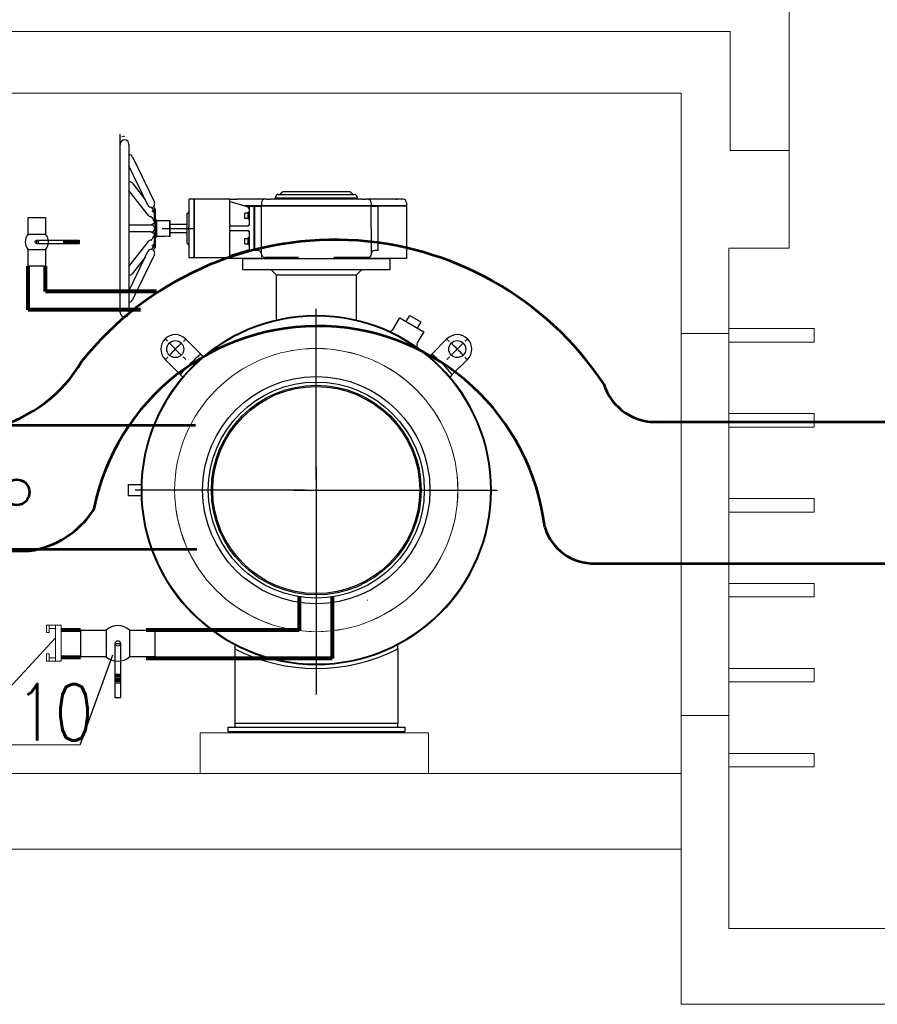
# Model space of a CAD drawing. Header units: metres. Extents: x 6538042 to 13082743, y 6022817 to 12049805.
# Tile 46 of 92: x 6539510 to 6539534, y 6024174 to 6024201. Entities that reach past the tile are written whole.
import ezdxf
from ezdxf.lldxf.tags import DXFTag

# ---------------------------------------------------------------- set-up
doc = ezdxf.new("R2010")
doc.units = ezdxf.units.M
doc.header["$MEASUREMENT"] = 0
doc.linetypes.add('ACAD_ISO10W100', pattern=[18, 12, -3, 0, -3])
doc.layers.get('0').update_dxf_attribs({"linetype": 'CONTINUOUS', "lineweight": 18})
for name, color, linetype in [('A600WW9_1', 7, 'CONTINUOUS'), ('d-małe zawory', 7, 'CONTINUOUS'), ('Default', 7, 'CONTINUOUS'), ('dg opis', 7, 'CONTINUOUS'), ('Q-24000-S', 7, 'CONTINUOUS'), ('W-500-25', 7, 'CONTINUOUS')]:
    doc.layers.add(name, color=color, linetype=linetype)
for name, color, linetype, lineweight in [('d-komora zawory', 7, 'CONTINUOUS', 13), ('d-opis', 7, 'CONTINUOUS', 18), ('d-powrot', 5, 'CONTINUOUS', 53), ('d-zasilanie', 1, 'CONTINUOUS', 53), ('rury', 6, 'CONTINUOUS', 13)]:
    doc.layers.add(name, color=color, linetype=linetype, lineweight=lineweight)
doc.styles.add('STYL1', font='SIMPLEX.shx', dxfattribs={"width": 0.8})
tags = doc.linetypes.add('CENTER2', pattern=[28.575, 19.05, -3.175, 3.175, -3.175]).pattern_tags.tags
tags[10:11] = [DXFTag(74, 4), DXFTag(75, 0), DXFTag(340, '0'), DXFTag(46, 0.0), DXFTag(50, 0.0), DXFTag(44, 0.0), DXFTag(45, 0.0)]
tags[8:9] = [DXFTag(74, 4), DXFTag(75, 0), DXFTag(340, '0'), DXFTag(46, 0.0), DXFTag(50, 0.0), DXFTag(44, 0.0), DXFTag(45, 0.0)]
tags[6:7] = [DXFTag(74, 4), DXFTag(75, 0), DXFTag(340, '0'), DXFTag(46, 0.0), DXFTag(50, 0.0), DXFTag(44, 0.0), DXFTag(45, 0.0)]
tags[4:5] = [DXFTag(74, 4), DXFTag(75, 0), DXFTag(340, '0'), DXFTag(46, 0.0), DXFTag(50, 0.0), DXFTag(44, 0.0), DXFTag(45, 0.0)]

msp = doc.modelspace()

# ---------------------------------------------------------------- hatches: boundary and pattern name
at = {"layer": 'Default', "linetype": 'Continuous'}
msp.add_hatch(color=253, dxfattribs=at).paths.add_polyline_path([(6539512.62909, 6024198.11761), (6539512.62909, 6024198.07594), (6539512.50409, 6024198.09678)])

# ---------------------------------------------------------------- linework, layer by layer
at = {"color": 3, "linetype": 'Continuous'}
msp.add_line((6539519.48602, 6024184.99342), (6539519.4917, 6024185.00911), dxfattribs=at)
at = {"layer": 'A600WW9_1', "color": 253, "linetype": 'Continuous'}
for p, q in [((6539515.96909, 6024194.63741), (6539515.97909, 6024194.64741)), ((6539520.11909, 6024194.63741), (6539515.96909, 6024194.63741)), ((6539515.96909, 6024194.33741), (6539515.96909, 6024194.63741)), ((6539520.10909, 6024194.64741), (6539520.11909, 6024194.63741)), ((6539520.11909, 6024194.63741), (6539520.11909, 6024194.33741)), ((6539515.96909, 6024194.33741), (6539520.11909, 6024194.33741)), ((6539515.97909, 6024194.32741), (6539515.96909, 6024194.33741)), ((6539520.10909, 6024194.32741), (6539515.97909, 6024194.32741)), ((6539516.91909, 6024194.17741), (6539516.76909, 6024194.32741)), ((6539519.31909, 6024194.32741), (6539519.16909, 6024194.17741)), ((6539520.11909, 6024194.33741), (6539520.10909, 6024194.32741)), ((6539519.16909, 6024194.17741), (6539516.91909, 6024194.17741)), ((6539516.91909, 6024192.91814), (6539516.91909, 6024194.17741)), ((6539519.16909, 6024194.17741), (6539519.16909, 6024192.91851)), ((6539520.21893, 6024192.65435), (6539520.40134, 6024192.97029)), ((6539520.40134, 6024192.97029), (6539521.07684, 6024192.58029)), ((6539520.5832, 6024192.86529), (6539520.6832, 6024193.03849)), ((6539520.6832, 6024193.03849), (6539520.99497, 6024192.85849)), ((6539520.99497, 6024192.85849), (6539520.89497, 6024192.68529)), ((6539514.35299, 6024192.37834), (6539514.78199, 6024191.94933)), ((6539521.07684, 6024192.58029), (6539520.89451, 6024192.2645)), ((6539521.73518, 6024192.37834), (6539521.30618, 6024191.94933)), ((6539514.85294, 6024191.87838), (6539514.78199, 6024191.94933)), ((6539521.23523, 6024191.87838), (6539521.30618, 6024191.94933)), ((6539514.20217, 6024191.3695), (6539513.77316, 6024191.79851)), ((6539521.88601, 6024191.3695), (6539522.31501, 6024191.79851)), ((6539514.20217, 6024191.3695), (6539514.27312, 6024191.29855)), ((6539521.88601, 6024191.3695), (6539521.81506, 6024191.29855)), ((6539512.73409, 6024188.26741), (6539512.73409, 6024187.94741)), ((6539512.73409, 6024188.26741), (6539513.10662, 6024188.26741)), ((6539513.10668, 6024187.94741), (6539512.73409, 6024187.94741)), ((6539515.74409, 6024183.7355), (6539515.74409, 6024183.62282)), ((6539515.74409, 6024183.62282), (6539515.74409, 6024181.51241)), ((6539520.34409, 6024183.62282), (6539520.34409, 6024183.7355)), ((6539520.34409, 6024183.62282), (6539520.34409, 6024181.51241)), ((6539515.54409, 6024181.41241), (6539515.54409, 6024181.29241)), ((6539515.54409, 6024181.41241), (6539520.54409, 6024181.41241)), ((6539515.54409, 6024181.29241), (6539520.54409, 6024181.29241)), ((6539520.34409, 6024181.51241), (6539515.74409, 6024181.51241)), ((6539515.74409, 6024181.51241), (6539515.74409, 6024181.41241)), ((6539520.34409, 6024181.41241), (6539520.34409, 6024181.51241)), ((6539520.54409, 6024181.41241), (6539520.54409, 6024181.29241))]:
    msp.add_line(p, q, dxfattribs=at)
for centre, radius in [((6539518.04409, 6024188.10741), 4.94), ((6539518.04409, 6024188.10741), 4.92), ((6539514.06308, 6024192.08842), 0.24), ((6539522.0251, 6024192.08842), 0.24), ((6539518.04409, 6024188.10741), 3.21), ((6539518.04409, 6024188.10741), 3.05), ((6539518.04409, 6024188.10741), 2.96146), ((6539518.04409, 6024188.10741), 2.925)]:
    msp.add_circle(centre, radius, dxfattribs=at)
for centre, radius, start, end in [((6539520.12366, 6024192.70737), 0.10819, 245.481197, 330.907437), ((6539514.06308, 6024192.08842), 0.41, 45, 225), ((6539522.0251, 6024192.08842), 0.41, 315, 135), ((6539520.9882, 6024192.20866), 0.10845, 149.130939, 229.295884), ((6539518.04409, 6024188.10741), 4.94, 54.317841, 54.444887), ((6539518.04409, 6024188.10741), 5.04, 130.333878, 139.666122), ((6539518.04409, 6024188.10741), 5.04, 40.333878, 49.666122), ((6539518.04409, 6024188.10741), 5.04, 242.848222, 297.151778)]:
    msp.add_arc(centre, radius, start, end, dxfattribs=at)
at = {"layer": 'd-komora zawory'}
for p, q in [((6539531.39564, 6024202.62666), (6539531.39564, 6024194.94156)), ((6539529.73608, 6024197.69612), (6539529.73608, 6024201.06295)), ((6539529.73608, 6024197.69612), (6539531.39564, 6024197.69612)), ((6539529.69046, 6024194.94156), (6539531.39564, 6024194.94156)), ((6539528.34793, 6024192.53395), (6539528.34793, 6024181.73798)), ((6539529.69046, 6024192.53395), (6539529.69046, 6024181.73798)), ((6539528.34793, 6024173.5839), (6539529.69046, 6024173.5839))]:
    msp.add_line(p, q, dxfattribs=at)
at = {"layer": 'd-komora zawory', "linetype": 'Continuous'}
for p, q in [((6539528.34793, 6024199.31379), (6539528.34793, 6024192.53395)), ((6539529.69046, 6024194.94156), (6539529.69046, 6024192.53395)), ((6539528.34793, 6024192.53395), (6539529.69046, 6024192.53395)), ((6539528.34793, 6024184.83137), (6539528.34793, 6024173.5839)), ((6539529.69046, 6024184.83137), (6539529.69046, 6024175.72036)), ((6539528.34793, 6024181.73798), (6539529.69046, 6024181.73798))]:
    msp.add_line(p, q, dxfattribs=at)
at = {"layer": 'd-komora zawory'}
msp.add_lwpolyline([(6539514.76554, 6024180.09845), (6539514.76554, 6024181.25408), (6539521.21121, 6024181.25408), (6539521.21121, 6024180.09845)], dxfattribs=at)
at = {"layer": 'd-małe zawory'}
for p, q in [((6539509.90496, 6024195.33491), (6539510.39952, 6024195.33491)), ((6539510.90276, 6024195.16628), (6539510.90276, 6024195.06552)), ((6539510.92668, 6024195.16628), (6539510.92668, 6024195.06552)), ((6539510.9501, 6024195.16628), (6539510.9501, 6024195.06552)), ((6539510.98194, 6024195.16628), (6539510.98194, 6024195.06552)), ((6539511.00587, 6024195.16628), (6539511.00587, 6024195.06552)), ((6539511.02928, 6024195.16628), (6539511.02928, 6024195.06552)), ((6539511.06022, 6024195.16628), (6539511.06022, 6024195.06552)), ((6539511.08414, 6024195.16628), (6539511.08414, 6024195.06552)), ((6539511.10755, 6024195.16628), (6539511.10755, 6024195.06552)), ((6539511.1394, 6024195.16628), (6539511.1394, 6024195.06552)), ((6539511.16332, 6024195.16628), (6539511.16332, 6024195.06552)), ((6539511.18674, 6024195.16628), (6539511.18674, 6024195.06552)), ((6539511.21424, 6024195.16628), (6539511.21424, 6024195.06552)), ((6539511.23816, 6024195.16628), (6539511.23816, 6024195.06552)), ((6539511.26157, 6024195.16628), (6539511.26157, 6024195.06552)), ((6539511.28564, 6024195.16628), (6539511.28564, 6024195.06552)), ((6539511.30957, 6024195.16628), (6539511.30957, 6024195.06552)), ((6539511.33298, 6024195.16628), (6539511.33298, 6024195.06552)), ((6539509.90496, 6024194.8987), (6539510.39952, 6024194.8987)), ((6539512.1073, 6024184.15366), (6539512.1073, 6024183.39844)), ((6539512.77341, 6024184.15366), (6539512.77341, 6024183.39844)), ((6539507.88798, 6024180.91006), (6539510.6837, 6024183.93041)), ((6539511.37656, 6024180.91006), (6539512.2974, 6024183.45356)), ((6539512.51591, 6024182.8977), (6539512.36204, 6024182.8977)), ((6539512.51591, 6024182.86116), (6539512.36204, 6024182.86116)), ((6539512.51591, 6024182.82541), (6539512.36204, 6024182.82541)), ((6539512.51591, 6024182.77678), (6539512.36204, 6024182.77678)), ((6539512.51591, 6024182.74025), (6539512.36204, 6024182.74025)), ((6539512.51591, 6024182.7045), (6539512.36204, 6024182.7045)), ((6539512.51591, 6024182.65726), (6539512.36204, 6024182.65726))]:
    msp.add_line(p, q, dxfattribs=at)
at = {"layer": 'd-małe zawory', "elevation": 0}
for points in [[(6539509.90496, 6024195.33491), (6539509.90496, 6024195.80292), (6539510.39952, 6024195.80292), (6539510.39952, 6024195.33491)], [(6539510.39952, 6024194.8987), (6539510.39952, 6024194.43068), (6539509.90496, 6024194.43068), (6539509.90496, 6024194.8987)]]:
    msp.add_lwpolyline(points, dxfattribs=at)
msp.add_lwpolyline([(6539510.15224, 6024195.16628), (6539511.35179, 6024195.16628), (6539511.35179, 6024195.06552), (6539510.15224, 6024195.06552)], close=True, dxfattribs=at)
at = {"layer": 'd-małe zawory'}
for points in [[(6539512.1073, 6024183.39844), (6539511.39263, 6024183.39844), (6539511.39263, 6024184.15366), (6539512.1073, 6024184.15366)], [(6539512.77341, 6024184.15366), (6539513.48808, 6024184.15366), (6539513.48808, 6024183.39844), (6539512.77341, 6024183.39844)]]:
    msp.add_lwpolyline(points, dxfattribs=at)
msp.add_lwpolyline([(6539512.51591, 6024183.77605), (6539512.51591, 6024182.24074), (6539512.36204, 6024182.24074), (6539512.36204, 6024183.77605)], close=True, dxfattribs=at)
for centre, radius in [((6539510.15224, 6024195.1168), 0.04948), ((6539512.44035, 6024183.77605), 0.07556)]:
    msp.add_circle(centre, radius, dxfattribs=at)
for centre, radius, start, end in [((6539510.15224, 6024195.1168), 0.32973, 138.587589, 221.412411), ((6539510.15224, 6024195.1168), 0.32973, 318.587588, 41.412412), ((6539512.44035, 6024183.77605), 0.5035, 48.587589, 131.412411), ((6539512.44035, 6024183.77605), 0.5035, 228.587588, 311.412412)]:
    msp.add_arc(centre, radius, start, end, dxfattribs=at)
at = {"layer": 'd-opis', "linetype": 'Continuous'}
for p, q in [((6539506.05311, 6024201.06295), (6539529.73608, 6024201.06295)), ((6539506.05311, 6024199.31379), (6539528.34793, 6024199.31379)), ((6539509.44934, 6024180.91006), (6539511.37656, 6024180.91006)), ((6539498.34793, 6024180.09845), (6539528.34793, 6024180.09845)), ((6539496.91635, 6024177.96199), (6539528.34793, 6024177.96199)), ((6539529.69046, 6024175.72036), (6539584.83181, 6024175.72036)), ((6539529.69046, 6024173.5839), (6539586.56792, 6024173.5839))]:
    msp.add_line(p, q, dxfattribs=at)
at = {"layer": 'd-opis'}
for points in [[(6539529.69046, 6024192.66719), (6539532.10483, 6024192.66719), (6539532.10483, 6024192.28845), (6539529.69046, 6024192.28845)], [(6539529.69046, 6024190.26719), (6539532.10483, 6024190.26719), (6539532.10483, 6024189.88845), (6539529.69046, 6024189.88845)], [(6539529.69046, 6024187.86719), (6539532.10483, 6024187.86719), (6539532.10483, 6024187.48845), (6539529.69046, 6024187.48845)], [(6539529.69046, 6024185.46719), (6539532.10483, 6024185.46719), (6539532.10483, 6024185.08845), (6539529.69046, 6024185.08845)], [(6539529.69046, 6024183.06719), (6539532.10483, 6024183.06719), (6539532.10483, 6024182.68845), (6539529.69046, 6024182.68845)], [(6539529.69046, 6024180.66719), (6539532.10483, 6024180.66719), (6539532.10483, 6024180.28845), (6539529.69046, 6024180.28845)]]:
    msp.add_lwpolyline(points, close=True, dxfattribs=at)
at = {"layer": 'd-powrot'}
for p, q in [((6539527.47004, 6024190.03675), (6539561.41749, 6024190.03675)), ((6539494.46142, 6024186.38877), (6539509.94807, 6024186.38877)), ((6539525.84294, 6024186.03675), (6539561.41749, 6024186.03675)), ((6539525.91889, 6024186.03675), (6539527.63602, 6024186.03675))]:
    msp.add_line(p, q, dxfattribs=at)
msp.add_circle((6539509.58179, 6024188.04553), 0.36287, dxfattribs=at)
for centre, radius, start, end in [((6539518.55856, 6024186.04218), 9.13509, 33.778097, 141.326698), ((6539518.08394, 6024186.2812), 6.45805, 6.923368, 168.759977), ((6539507.93731, 6024193.78333), 4.03825, 284.87139, 329.775368), ((6539527.63776, 6024191.58436), 1.55667, 197.313816, 276.184949), ((6539509.55371, 6024188.9914), 2.63234, 278.616285, 326.538739), ((6539525.88091, 6024187.48651), 1.45025, 197.116907, 271.50048)]:
    msp.add_arc(centre, radius, start, end, dxfattribs=at)
at = {"layer": 'd-zasilanie', "lineweight": 80}
for p, q in [((6539509.90496, 6024193.19989), (6539509.90496, 6024194.43068)), ((6539510.39952, 6024193.71198), (6539510.39952, 6024194.43068)), ((6539513.53501, 6024193.71198), (6539510.39952, 6024193.71198)), ((6539513.07773, 6024193.19989), (6539509.90496, 6024193.19989)), ((6539517.55692, 6024185.11159), (6539517.55692, 6024184.15366)), ((6539518.49531, 6024185.08593), (6539518.49404, 6024183.35366)), ((6539511.38363, 6024184.15366), (6539510.83623, 6024184.15366)), ((6539517.55692, 6024184.15366), (6539513.24073, 6024184.15366)), ((6539511.38363, 6024183.37883), (6539510.83623, 6024183.37883)), ((6539518.49426, 6024183.35366), (6539513.24073, 6024183.35366))]:
    msp.add_line(p, q, dxfattribs=at)
at = {"layer": 'd-zasilanie'}
for p, q in [((6539494.43026, 6024189.94029), (6539514.63421, 6024189.94029)), ((6539494.46353, 6024186.43923), (6539514.66749, 6024186.43923))]:
    msp.add_line(p, q, dxfattribs=at)
at = {"layer": 'Default', "color": 253, "linetype": 'Continuous'}
msp.add_line((6539512.50409, 6024197.87241), (6539512.50409, 6024198.15928), dxfattribs=at)
at = {"layer": 'Default', "color": 253, "linetype": 'CENTER2'}
for p, q in [((6539513.6914, 6024195.49741), (6539514.56909, 6024195.49741)), ((6539518.04409, 6024188.41991), (6539518.04409, 6024193.22241)), ((6539513.8421, 6024192.30939), (6539513.76963, 6024192.38187)), ((6539522.24607, 6024192.30939), (6539522.31855, 6024192.38187)), ((6539514.23985, 6024191.91165), (6539513.8863, 6024192.2652)), ((6539521.84832, 6024191.91165), (6539522.20187, 6024192.2652)), ((6539514.28405, 6024191.86745), (6539514.35653, 6024191.79497)), ((6539521.80413, 6024191.86745), (6539521.73165, 6024191.79497)), ((6539518.04409, 6024188.35741), (6539518.04409, 6024187.85741)), ((6539517.73159, 6024188.10741), (6539512.92909, 6024188.10741)), ((6539517.79409, 6024188.10741), (6539518.29409, 6024188.10741)), ((6539518.35659, 6024188.10741), (6539523.15909, 6024188.10741)), ((6539518.04409, 6024187.79491), (6539518.04409, 6024182.99241))]:
    msp.add_line(p, q, dxfattribs=at)
at = {"layer": 'Default', "color": 7, "linetype": 'CENTER2'}
for p, q in [((6539518.04409, 6024188.75253), (6539518.04409, 6024187.46229)), ((6539518.04409, 6024188.75253), (6539518.04409, 6024187.46229)), ((6539517.39897, 6024188.10741), (6539518.68921, 6024188.10741)), ((6539517.39897, 6024188.10741), (6539518.68921, 6024188.10741)), ((6539518.04409, 6024187.30101), (6539518.04409, 6024182.33036))]:
    msp.add_line(p, q, dxfattribs=at)
at = {"layer": 'Default', "color": 253, "linetype": 'CENTER2'}
for start, end in [(132.455782, 137.544218), (130.776599, 131.819728), (48.180272, 49.223401), (42.455782, 47.544218), (138.180272, 139.223401), (40.776599, 41.819728)]:
    msp.add_arc((6539518.04409, 6024188.10741), 5.63, start, end, dxfattribs=at)
at = {"layer": 'Q-24000-S', "color": 253, "linetype": 'Continuous'}
for p, q in [((6539514.44409, 6024196.30032), (6539514.44409, 6024196.30241)), ((6539514.44409, 6024196.30032), (6539514.44409, 6024196.28816)), ((6539514.44409, 6024196.28816), (6539514.44409, 6024195.57212)), ((6539514.46909, 6024196.32991), (6539514.58409, 6024196.32991)), ((6539514.58409, 6024196.31077), (6539514.58409, 6024196.32991)), ((6539514.58409, 6024196.32991), (6539514.59409, 6024196.31991)), ((6539514.58409, 6024196.31077), (6539514.58409, 6024195.5828)), ((6539514.59409, 6024196.31991), (6539514.60409, 6024196.32991)), ((6539514.59409, 6024196.30173), (6539514.59409, 6024196.31991)), ((6539514.59409, 6024196.30173), (6539514.59409, 6024195.57853)), ((6539514.60409, 6024196.32991), (6539514.60409, 6024196.31077)), ((6539514.60409, 6024196.32991), (6539515.54409, 6024196.32991)), ((6539514.60409, 6024195.5828), (6539514.60409, 6024196.31077)), ((6539515.59409, 6024196.32241), (6539515.76309, 6024196.32241)), ((6539515.60409, 6024196.26991), (6539515.60409, 6024196.25651)), ((6539515.76309, 6024196.32241), (6539515.77297, 6024196.32241)), ((6539515.77297, 6024196.32241), (6539515.7989, 6024196.32241)), ((6539516.51862, 6024196.32241), (6539515.7989, 6024196.32241)), ((6539516.59409, 6024196.32241), (6539516.51862, 6024196.32241)), ((6539516.64826, 6024196.32241), (6539516.59409, 6024196.32241)), ((6539519.34826, 6024196.32241), (6539516.73991, 6024196.32241)), ((6539516.89409, 6024196.35741), (6539516.89409, 6024196.38241)), ((6539516.89409, 6024196.35741), (6539519.19409, 6024196.35741)), ((6539516.89409, 6024196.34741), (6539519.19409, 6024196.34741)), ((6539516.96909, 6024196.45741), (6539519.11909, 6024196.45741)), ((6539517.06909, 6024196.34741), (6539517.06909, 6024196.35741)), ((6539517.09851, 6024196.53241), (6539517.10054, 6024196.53241)), ((6539518.98763, 6024196.53241), (6539517.10054, 6024196.53241)), ((6539518.98763, 6024196.53241), (6539518.98967, 6024196.53241)), ((6539519.01909, 6024196.35741), (6539519.01909, 6024196.34741)), ((6539519.19409, 6024196.38241), (6539519.19409, 6024196.35741)), ((6539519.49409, 6024196.32241), (6539519.43991, 6024196.32241)), ((6539519.56956, 6024196.32241), (6539519.49409, 6024196.32241)), ((6539520.28927, 6024196.32241), (6539519.56956, 6024196.32241)), ((6539520.28927, 6024196.32241), (6539520.3152, 6024196.32241)), ((6539520.3152, 6024196.32241), (6539520.32508, 6024196.32241)), ((6539520.49409, 6024196.32241), (6539520.32508, 6024196.32241)), ((6539515.65261, 6024196.24303), (6539515.60409, 6024196.25741)), ((6539515.60409, 6024196.25643), (6539515.60409, 6024196.23953)), ((6539515.60409, 6024195.59195), (6539515.60409, 6024196.23953)), ((6539516.10556, 6024196.10883), (6539515.65261, 6024196.24303)), ((6539516.45635, 6024196.13241), (6539516.02596, 6024196.13241)), ((6539516.14517, 6024196.12241), (6539516.05971, 6024196.12241)), ((6539516.14409, 6024196.10697), (6539516.14409, 6024195.57903)), ((6539516.14517, 6024196.12241), (6539516.28831, 6024196.12241)), ((6539516.28831, 6024194.87241), (6539516.28831, 6024196.12241)), ((6539516.30409, 6024196.12241), (6539516.28831, 6024196.12241)), ((6539516.28831, 6024196.12241), (6539516.29409, 6024196.11241)), ((6539516.29409, 6024196.11241), (6539516.30409, 6024196.12241)), ((6539516.29409, 6024194.88241), (6539516.29409, 6024196.11241)), ((6539516.30409, 6024194.87241), (6539516.30409, 6024196.12241)), ((6539516.30409, 6024196.12241), (6539516.49409, 6024196.12241)), ((6539516.49409, 6024196.13241), (6539516.45635, 6024196.13241)), ((6539516.49409, 6024196.22241), (6539516.49409, 6024196.13241)), ((6539516.59409, 6024196.13241), (6539516.49409, 6024196.13241)), ((6539516.59409, 6024196.12241), (6539516.49409, 6024196.12241)), ((6539516.49409, 6024195.49741), (6539516.49409, 6024196.12241)), ((6539516.51409, 6024196.13241), (6539516.51409, 6024196.12241)), ((6539519.49409, 6024196.13241), (6539516.59409, 6024196.13241)), ((6539519.49409, 6024196.12241), (6539516.59409, 6024196.12241)), ((6539519.59409, 6024196.13241), (6539519.49409, 6024196.13241)), ((6539519.59409, 6024196.12241), (6539519.49409, 6024196.12241)), ((6539519.57409, 6024196.13241), (6539519.57409, 6024196.12241)), ((6539519.59409, 6024196.22241), (6539519.59409, 6024196.13241)), ((6539519.63182, 6024196.13241), (6539519.59409, 6024196.13241)), ((6539519.59409, 6024195.49741), (6539519.59409, 6024196.12241)), ((6539519.59409, 6024196.12241), (6539519.78409, 6024196.12241)), ((6539520.59409, 6024196.13241), (6539519.63182, 6024196.13241)), ((6539519.78409, 6024196.12241), (6539519.78409, 6024194.87241)), ((6539520.59409, 6024196.12241), (6539519.78409, 6024196.12241)), ((6539519.78409, 6024196.12241), (6539519.79409, 6024196.11241)), ((6539519.79409, 6024194.88241), (6539519.79409, 6024196.11241)), ((6539520.57409, 6024196.13241), (6539520.57409, 6024196.12241)), ((6539520.59409, 6024196.22241), (6539520.59409, 6024196.13241)), ((6539520.59409, 6024196.12241), (6539520.59409, 6024194.64741)), ((6539514.39409, 6024195.07241), (6539514.39409, 6024195.92241)), ((6539516.02409, 6024195.78304), (6539516.02409, 6024195.93304)), ((6539516.02909, 6024195.93804), (6539516.12409, 6024195.93804)), ((6539516.12409, 6024195.77804), (6539516.02909, 6024195.77804)), ((6539516.12409, 6024195.75804), (6539516.12409, 6024195.95804)), ((6539516.12409, 6024195.95804), (6539516.14409, 6024195.95804)), ((6539516.14409, 6024195.75804), (6539516.12409, 6024195.75804)), ((6539513.91409, 6024195.62241), (6539514.39409, 6024195.62241)), ((6539514.44409, 6024195.57212), (6539514.44409, 6024195.53725)), ((6539514.44409, 6024195.45757), (6539514.44409, 6024195.4227)), ((6539514.58409, 6024195.5828), (6539514.58409, 6024195.41203)), ((6539514.59409, 6024195.57853), (6539514.59409, 6024195.4163)), ((6539514.60409, 6024195.41203), (6539514.60409, 6024195.5828)), ((6539515.60409, 6024195.59195), (6539515.60409, 6024195.55736)), ((6539515.60409, 6024195.55718), (6539515.60409, 6024195.55736)), ((6539515.60409, 6024195.43764), (6539515.60409, 6024195.55718)), ((6539515.60409, 6024195.43746), (6539515.60409, 6024195.43764)), ((6539515.60409, 6024195.43746), (6539515.60409, 6024195.40288)), ((6539516.10409, 6024195.55741), (6539515.64409, 6024195.55741)), ((6539515.64409, 6024195.43741), (6539516.10409, 6024195.43741)), ((6539516.49409, 6024194.77283), (6539516.49409, 6024195.49741)), ((6539519.59409, 6024195.49741), (6539519.59409, 6024194.77275)), ((6539514.39409, 6024195.37241), (6539513.91409, 6024195.37241)), ((6539514.44409, 6024195.4227), (6539514.44409, 6024194.70666)), ((6539514.58409, 6024195.41203), (6539514.58409, 6024194.68405)), ((6539514.59409, 6024195.4163), (6539514.59409, 6024194.6931)), ((6539514.60409, 6024194.68405), (6539514.60409, 6024195.41203)), ((6539515.60409, 6024194.75529), (6539515.60409, 6024195.40288)), ((6539516.02409, 6024195.06179), (6539516.02409, 6024195.21179)), ((6539516.02909, 6024195.21679), (6539516.12409, 6024195.21679)), ((6539516.12409, 6024195.03679), (6539516.12409, 6024195.23679)), ((6539516.12409, 6024195.23679), (6539516.14409, 6024195.23679)), ((6539516.14409, 6024195.41579), (6539516.14409, 6024194.88785)), ((6539515.65261, 6024194.75179), (6539516.10556, 6024194.886)), ((6539516.12409, 6024195.05679), (6539516.02909, 6024195.05679)), ((6539516.14409, 6024195.03679), (6539516.12409, 6024195.03679)), ((6539516.29409, 6024194.88241), (6539516.28831, 6024194.87241)), ((6539516.30409, 6024194.87241), (6539516.29409, 6024194.88241)), ((6539519.79409, 6024194.88241), (6539519.78409, 6024194.87241)), ((6539514.44409, 6024194.70666), (6539514.44409, 6024194.69451)), ((6539514.44409, 6024194.69241), (6539514.44409, 6024194.69451)), ((6539514.58409, 6024194.66491), (6539514.46909, 6024194.66491)), ((6539514.58409, 6024194.66491), (6539514.58409, 6024194.68405)), ((6539514.59409, 6024194.67491), (6539514.58409, 6024194.66491)), ((6539514.59409, 6024194.67491), (6539514.59409, 6024194.6931)), ((6539514.60409, 6024194.66491), (6539514.59409, 6024194.67491)), ((6539514.60409, 6024194.68405), (6539514.60409, 6024194.66491)), ((6539515.54409, 6024194.66491), (6539514.60409, 6024194.66491)), ((6539515.49409, 6024194.64741), (6539515.49409, 6024194.66491)), ((6539516.50849, 6024194.64741), (6539515.49409, 6024194.64741)), ((6539515.60409, 6024194.75547), (6539515.60482, 6024194.76019)), ((6539515.60409, 6024194.75529), (6539515.60409, 6024194.7384)), ((6539515.60409, 6024194.73741), (6539515.65261, 6024194.75179)), ((6539515.60409, 6024194.73831), (6539515.60409, 6024194.72491)), ((6539516.28831, 6024194.87241), (6539516.14517, 6024194.87241)), ((6539516.39409, 6024194.87241), (6539516.30409, 6024194.87241)), ((6539516.49409, 6024194.77282), (6539516.49409, 6024194.77279)), ((6539516.49409, 6024194.76535), (6539516.49409, 6024194.72279)), ((6539516.49575, 6024194.75428), (6539516.49576, 6024194.75459)), ((6539516.50849, 6024194.64741), (6539516.57077, 6024194.64741)), ((6539516.54569, 6024194.67279), (6539516.58563, 6024194.67279)), ((6539516.57077, 6024194.64741), (6539517.54877, 6024194.64741)), ((6539517.53664, 6024194.67279), (6539516.59409, 6024194.67279)), ((6539516.59409, 6024194.67279), (6539516.59409, 6024194.67279)), ((6539517.54877, 6024194.64741), (6539518.5394, 6024194.64741)), ((6539518.5394, 6024194.64741), (6539519.46982, 6024194.64741)), ((6539519.49409, 6024194.67279), (6539518.55153, 6024194.67279)), ((6539519.46982, 6024194.64741), (6539519.54696, 6024194.64741)), ((6539520.59409, 6024194.64741), (6539519.54696, 6024194.64741)), ((6539519.55946, 6024194.69712), (6539519.55946, 6024194.69712)), ((6539519.59409, 6024194.77275), (6539519.59409, 6024194.77277)), ((6539519.63103, 6024194.77177), (6539519.63022, 6024194.77211)), ((6539519.63103, 6024194.77177), (6539519.63182, 6024194.77279)), ((6539519.78409, 6024194.87241), (6539519.69409, 6024194.87241))]:
    msp.add_line(p, q, dxfattribs=at)
for centre, radius, start, end in [((6539514.46909, 6024196.30491), 0.025, 90, 180), ((6539514.53648, 6024196.30026), 0.0924, 174.006161, 179.966789), ((6539515.54409, 6024196.26991), 0.06, 0, 90), ((6539515.59409, 6024196.22241), 0.1, 90, 100.450331), ((6539515.78077, 6024196.62273), 0.30087, 266.608295, 273.454741), ((6539516.59409, 6024196.22241), 0.1, 90, 180), ((6539516.69409, 6024198.41573), 2.09382, 268.74591, 271.25409), ((6539516.85079, 6024196.37241), 0.05, 270, 330), ((6539516.96909, 6024196.38241), 0.075, 90, 180), ((6539517.00168, 6024196.50741), 0.05, 270, 345.522488), ((6539517.09851, 6024196.48241), 0.05, 90, 165.522488), ((6539518.98967, 6024196.48241), 0.05, 14.477512, 90), ((6539519.08649, 6024196.50741), 0.05, 194.477512, 270), ((6539519.11909, 6024196.38241), 0.075, 0, 90), ((6539519.23739, 6024196.37241), 0.05, 210, 270), ((6539519.39409, 6024198.41573), 2.09382, 268.74591, 271.25409), ((6539519.49409, 6024196.22241), 0.1, 84.26083, 90), ((6539519.49409, 6024196.22241), 0.1, 0, 90), ((6539520.49409, 6024196.22241), 0.1, 0, 90), ((6539530.05895, 6024224.0633), 31.35852, 242.551262, 242.552738), ((6539516.11409, 6024196.13759), 0.03, 253.495639, 319.627439), ((6539514.39409, 6024195.97241), 0.05, 270, 0), ((6539516.02909, 6024195.93304), 0.005, 90, 180), ((6539516.02909, 6024195.78304), 0.005, 180, 270), ((6539512.87443, 6024195.49741), 1.57016, 358.54617, 1.45383), ((6539515.64409, 6024195.59741), 0.04, 180, 270), ((6539515.64409, 6024195.39741), 0.04, 90, 180), ((6539516.10409, 6024195.59741), 0.04, 270, 0), ((6539516.10409, 6024195.39741), 0.04, 0, 90), ((6539516.02909, 6024195.21179), 0.005, 90, 180), ((6539514.39409, 6024195.02241), 0.05, 0, 90), ((6539516.02909, 6024195.06179), 0.005, 180, 270), ((6539516.11409, 6024194.85723), 0.03, 40.372561, 106.504361), ((6539514.53648, 6024194.69456), 0.0924, 180.033211, 185.993839), ((6539514.46909, 6024194.68991), 0.025, 180, 270), ((6539515.54409, 6024194.72491), 0.06, 270, 0), ((6539516.39409, 6024194.77241), 0.1, 0, 90), ((6539516.59409, 6024194.77279), 0.1, 179.977516, 270.000039), ((6539516.59371, 6024194.77241), 0.09962, 180, 190.477447), ((6539516.54409, 6024194.72279), 0.05, 180, 226.812571), ((6539517.53781, 6024194.52556), 0.14723, 88.933611, 90.453829), ((6539518.55042, 6024194.51451), 0.15829, 89.599256, 91.013303), ((6539519.77219, 6024194.57928), 0.239, 144.431869, 146.431804), ((6539519.69409, 6024194.77241), 0.1, 90, 180)]:
    msp.add_arc(centre, radius, start, end, dxfattribs=at)
at = {"layer": 'Q-24000-S', "color": 253, "linetype": 'Continuous', "extrusion": (0, 0, -1)}
msp.add_ellipse((6539519.49409, 6024194.77275), major_axis=(0.09989, 0.00466), ratio=0.99952853, start_param=0.04664992, end_param=1.61740648, dxfattribs=at)
at = {"layer": 'Q-24000-S', "color": 253, "linetype": 'Continuous'}
for points, knots in [([(6539520.3252, 6024196.32239), (6539520.3252, 6024196.32234), (6539520.32441, 6024196.32218), (6539520.32206, 6024196.32202), (6539520.32109, 6024196.32197), (6539520.31874, 6024196.32192), (6539520.31737, 6024196.32191), (6539520.31276, 6024196.32193), (6539520.309, 6024196.32203), (6539520.30232, 6024196.32221), (6539520.29991, 6024196.32228), (6539520.29481, 6024196.32238), (6539520.29212, 6024196.32241), (6539520.28927, 6024196.32241)], [0, 0, 0, 0, 0.25, 0.25, 0.375, 0.375, 0.5, 0.5, 0.75, 0.75, 0.875, 0.875, 1, 1, 1, 1]), ([(6539516.10909, 6024196.09485), (6539516.10936, 6024196.09442), (6539516.10992, 6024196.09353), (6539516.11086, 6024196.09219), (6539516.1119, 6024196.09082), (6539516.11303, 6024196.08941), (6539516.11425, 6024196.08797), (6539516.11557, 6024196.0865), (6539516.11697, 6024196.08501), (6539516.11845, 6024196.08349), (6539516.1213, 6024196.08071), (6539516.1259, 6024196.07656), (6539516.13171, 6024196.07156), (6539516.13612, 6024196.06777), (6539516.13896, 6024196.06512), (6539516.14087, 6024196.06321), (6539516.1424, 6024196.06144), (6539516.14343, 6024196.05981), (6539516.14399, 6024196.05844), (6539516.14406, 6024196.05762), (6539516.14409, 6024196.05723)], [0, 0, 0, 0, 0.0233492, 0.04771629, 0.07315559, 0.09971023, 0.12741372, 0.156291, 0.1863589, 0.2176263, 0.2500941, 0.36356936, 0.49915092, 0.62413564, 0.68676917, 0.74850872, 0.82059798, 0.88629023, 0.94599742, 1, 1, 1, 1]), ([(6539516.1374, 6024196.11871), (6539516.13794, 6024196.1193), (6539516.13888, 6024196.12031), (6539516.14083, 6024196.12151), (6539516.14298, 6024196.12227), (6539516.14437, 6024196.12237), (6539516.14517, 6024196.12241)], [0, 0, 0, 0, 0.24688051, 0.5, 0.75311949, 1, 1, 1, 1]), ([(6539516.10909, 6024195.44312), (6539516.10936, 6024195.44288), (6539516.10992, 6024195.44239), (6539516.11086, 6024195.4417), (6539516.1119, 6024195.44102), (6539516.11303, 6024195.44033), (6539516.11425, 6024195.43964), (6539516.11557, 6024195.43891), (6539516.11697, 6024195.43814), (6539516.11845, 6024195.43733), (6539516.1213, 6024195.43571), (6539516.1259, 6024195.43282), (6539516.13171, 6024195.42791), (6539516.13612, 6024195.4226), (6539516.13896, 6024195.41795), (6539516.14087, 6024195.41403), (6539516.1424, 6024195.40978), (6539516.14343, 6024195.40539), (6539516.14399, 6024195.4013), (6539516.14406, 6024195.39866), (6539516.14409, 6024195.39741)], [0, 0, 0, 0, 0.0233492, 0.04771629, 0.07315559, 0.09971023, 0.12741372, 0.156291, 0.1863589, 0.2176263, 0.2500941, 0.36356936, 0.49915092, 0.62413564, 0.68676917, 0.74850872, 0.82059798, 0.88629023, 0.94599742, 1, 1, 1, 1]), ([(6539516.14517, 6024194.87241), (6539516.14437, 6024194.87246), (6539516.14298, 6024194.87256), (6539516.14083, 6024194.87331), (6539516.13888, 6024194.87451), (6539516.13794, 6024194.87552), (6539516.1374, 6024194.87612)], [0, 0, 0, 0, 0.24688051, 0.5, 0.75311949, 1, 1, 1, 1]), ([(6539517.54877, 6024194.64741), (6539517.5487, 6024194.64804), (6539517.54855, 6024194.64928), (6539517.54832, 6024194.65109), (6539517.54807, 6024194.65285), (6539517.54781, 6024194.65454), (6539517.54753, 6024194.65617), (6539517.54724, 6024194.65773), (6539517.54694, 6024194.65922), (6539517.54664, 6024194.66064), (6539517.54632, 6024194.66198), (6539517.54599, 6024194.66324), (6539517.54566, 6024194.66442), (6539517.54532, 6024194.66551), (6539517.54498, 6024194.66653), (6539517.54464, 6024194.66747), (6539517.54429, 6024194.66832), (6539517.54394, 6024194.66909), (6539517.54359, 6024194.66978), (6539517.54324, 6024194.6704), (6539517.54289, 6024194.67094), (6539517.54255, 6024194.6714), (6539517.54221, 6024194.6718), (6539517.54187, 6024194.67212), (6539517.54153, 6024194.67238), (6539517.5412, 6024194.67257), (6539517.54087, 6024194.67271), (6539517.54066, 6024194.67275), (6539517.54055, 6024194.67277)], [0, 0, 0, 0, 0.04216049, 0.08430134, 0.12638151, 0.16836032, 0.21019763, 0.25185411, 0.29329142, 0.3344724, 0.37536127, 0.41592381, 0.45612747, 0.49594151, 0.53533708, 0.57428735, 0.61276753, 0.65075488, 0.68822881, 0.72517079, 0.76156441, 0.79739526, 0.83265097, 0.86732108, 0.901397, 0.93487193, 0.96774076, 1, 1, 1, 1]), ([(6539518.5394, 6024194.64741), (6539518.53948, 6024194.64808), (6539518.53964, 6024194.64942), (6539518.53989, 6024194.65135), (6539518.54016, 6024194.65321), (6539518.54044, 6024194.65499), (6539518.54074, 6024194.65669), (6539518.54104, 6024194.65831), (6539518.54136, 6024194.65985), (6539518.54169, 6024194.6613), (6539518.54203, 6024194.66267), (6539518.54237, 6024194.66394), (6539518.54273, 6024194.66514), (6539518.54309, 6024194.66624), (6539518.54345, 6024194.66726), (6539518.54382, 6024194.66818), (6539518.5442, 6024194.66902), (6539518.54458, 6024194.66978), (6539518.54496, 6024194.67044), (6539518.54534, 6024194.67103), (6539518.54572, 6024194.67152), (6539518.5461, 6024194.67194), (6539518.54649, 6024194.67227), (6539518.54687, 6024194.67252), (6539518.54725, 6024194.67269), (6539518.5475, 6024194.67274), (6539518.54763, 6024194.67277)], [0, 0, 0, 0, 0.045452, 0.09057484, 0.13536853, 0.17983306, 0.22396844, 0.26777467, 0.31125173, 0.35439964, 0.39721839, 0.43970798, 0.4818684, 0.52369967, 0.56520178, 0.60637472, 0.64721849, 0.68773311, 0.72791855, 0.76777483, 0.80730195, 0.8464999, 0.88536867, 0.92390829, 0.96211873, 1, 1, 1, 1])]:
    msp.add_open_spline(points, degree=3, knots=knots, dxfattribs=at)
msp.add_open_spline([(6539519.57179, 6024194.70922), (6539519.57212, 6024194.71004), (6539519.57254, 6024194.71078), (6539519.57305, 6024194.71143)], degree=3, dxfattribs=at)
at = {"layer": 'rury'}
msp.add_line((6539510.83623, 6024183.49889), (6539510.83623, 6024184.08962), dxfattribs=at)
msp.add_line((6539510.83623, 6024183.49889), (6539510.83623, 6024184.08962), dxfattribs=at)
for points in [[(6539510.49702, 6024184.29279), (6539510.49702, 6024184.08674), (6539510.42234, 6024184.08674), (6539510.42234, 6024184.29279)], [(6539510.6837, 6024184.29279), (6539510.6837, 6024184.19885), (6539510.49702, 6024184.19885), (6539510.49702, 6024184.29279)], [(6539510.83623, 6024184.29279), (6539510.83623, 6024183.2792), (6539510.6837, 6024183.2792), (6539510.6837, 6024184.29279)], [(6539510.49702, 6024183.2792), (6539510.49702, 6024183.48525), (6539510.42234, 6024183.48525), (6539510.42234, 6024183.2792)], [(6539510.6837, 6024183.2792), (6539510.6837, 6024183.37314), (6539510.49702, 6024183.37314), (6539510.49702, 6024183.2792)]]:
    msp.add_lwpolyline(points, close=True, dxfattribs=at)
at = {"layer": 'rury', "linetype": 'ACAD_ISO10W100', "lineweight": 5}
msp.add_circle((6539518.04409, 6024188.10741), 4, dxfattribs=at)
msp.add_circle((6539518.04409, 6024188.10741), 4, dxfattribs=at)
at = {"layer": 'rury'}
msp.add_circle((6539518.04409, 6024188.10741), 4, dxfattribs=at)
msp.add_circle((6539518.04409, 6024188.10741), 4, dxfattribs=at)
at = {"layer": 'W-500-25', "color": 253, "linetype": 'Continuous'}
for p, q in [((6539512.50409, 6024193.12241), (6539512.50409, 6024197.87241)), ((6539512.75409, 6024197.87241), (6539512.75409, 6024193.12241)), ((6539512.85442, 6024197.51845), (6539513.47099, 6024196.23681)), ((6539513.29076, 6024196.15011), (6539512.75409, 6024197.26567)), ((6539513.30196, 6024195.86617), (6539512.75409, 6024196.57002)), ((6539512.84322, 6024196.78112), (6539513.22016, 6024196.29686)), ((6539513.37847, 6024196.09349), (6539513.43343, 6024196.02289)), ((6539513.45858, 6024195.97024), (6539513.43395, 6024196.02145)), ((6539513.45087, 6024196.10966), (6539513.47681, 6024196.05574)), ((6539513.47609, 6024195.97978), (6539513.45238, 6024196.02906)), ((6539513.48572, 6024196.04741), (6539513.49409, 6024196.04741)), ((6539513.49409, 6024196.04503), (6539513.49409, 6024196.04486)), ((6539513.49409, 6024196.04486), (6539513.49409, 6024195.9804)), ((6539513.45242, 6024195.71827), (6539513.43375, 6024195.74226)), ((6539513.45118, 6024195.95469), (6539513.46409, 6024195.9381)), ((6539513.46264, 6024195.96181), (6539513.45858, 6024195.97024)), ((6539513.46227, 6024195.91002), (6539513.46227, 6024195.90371)), ((6539513.46409, 6024195.95457), (6539513.46409, 6024195.65594)), ((6539513.49409, 6024195.97142), (6539513.49409, 6024195.97049)), ((6539513.49409, 6024195.97049), (6539513.49409, 6024195.96685)), ((6539513.49409, 6024195.96685), (6539513.49409, 6024195.6249)), ((6539513.49409, 6024195.77241), (6539513.54409, 6024195.72241)), ((6539513.54409, 6024195.27241), (6539513.54409, 6024195.72241)), ((6539513.54409, 6024195.72241), (6539513.78073, 6024195.72241)), ((6539513.86746, 6024195.72241), (6539513.90409, 6024195.72241)), ((6539513.90409, 6024195.27241), (6539513.90409, 6024195.72241)), ((6539513.90409, 6024195.72241), (6539513.91409, 6024195.71241)), ((6539513.91409, 6024195.28241), (6539513.91409, 6024195.71241)), ((6539512.7641, 6024195.59741), (6539512.76403, 6024195.59741)), ((6539512.76418, 6024195.59741), (6539512.7641, 6024195.59741)), ((6539512.76422, 6024195.59741), (6539512.76418, 6024195.59741)), ((6539512.7643, 6024195.59741), (6539512.76422, 6024195.59741)), ((6539512.76439, 6024195.59741), (6539512.7643, 6024195.59741)), ((6539512.76443, 6024195.59741), (6539512.76439, 6024195.59741)), ((6539512.76451, 6024195.59741), (6539512.76443, 6024195.59741)), ((6539512.76611, 6024195.59741), (6539513.37907, 6024195.59741)), ((6539513.38075, 6024195.59741), (6539513.38067, 6024195.59741)), ((6539513.38075, 6024195.59741), (6539513.3808, 6024195.59741)), ((6539513.38096, 6024195.59741), (6539513.38088, 6024195.59741)), ((6539513.38096, 6024195.59741), (6539513.38453, 6024195.59865)), ((6539513.38096, 6024195.59741), (6539513.381, 6024195.59741)), ((6539513.38108, 6024195.59741), (6539513.381, 6024195.59741)), ((6539513.44328, 6024195.63241), (6539513.4647, 6024195.63241)), ((6539513.46409, 6024195.64697), (6539513.46409, 6024195.63902)), ((6539513.49409, 6024195.61803), (6539513.49409, 6024195.61624)), ((6539513.49409, 6024195.61624), (6539513.49409, 6024195.37858)), ((6539512.76422, 6024195.39741), (6539512.76065, 6024195.39617)), ((6539512.7641, 6024195.39741), (6539512.76418, 6024195.39741)), ((6539512.76418, 6024195.39741), (6539512.76422, 6024195.39741)), ((6539512.76422, 6024195.39741), (6539512.76431, 6024195.39741)), ((6539512.76431, 6024195.39741), (6539512.76439, 6024195.39741)), ((6539512.76439, 6024195.39741), (6539512.76443, 6024195.39741)), ((6539512.76443, 6024195.39741), (6539512.76451, 6024195.39741)), ((6539513.37907, 6024195.39741), (6539512.76611, 6024195.39741)), ((6539513.38067, 6024195.39741), (6539513.38075, 6024195.39741)), ((6539513.3808, 6024195.39741), (6539513.38075, 6024195.39741)), ((6539513.3808, 6024195.39741), (6539513.38087, 6024195.39741)), ((6539513.38087, 6024195.39741), (6539513.38096, 6024195.39741)), ((6539513.381, 6024195.39741), (6539513.38108, 6024195.39741)), ((6539513.43375, 6024195.25257), (6539513.45183, 6024195.27579)), ((6539513.4647, 6024195.36241), (6539513.44328, 6024195.36241)), ((6539513.45506, 6024195.27864), (6539513.45923, 6024195.28526)), ((6539513.45923, 6024195.28526), (6539513.46147, 6024195.28778)), ((6539513.46227, 6024195.28706), (6539513.46227, 6024195.28074)), ((6539513.46409, 6024195.35581), (6539513.46409, 6024195.34786)), ((6539513.46409, 6024195.33984), (6539513.46409, 6024195.04026)), ((6539513.49409, 6024195.37858), (6539513.49409, 6024195.3768)), ((6539513.49409, 6024195.36993), (6539513.49409, 6024195.02797)), ((6539513.54409, 6024195.27241), (6539513.49409, 6024195.22241)), ((6539513.78073, 6024195.27241), (6539513.54409, 6024195.27241)), ((6539513.90409, 6024195.27241), (6539513.86744, 6024195.27241)), ((6539513.91409, 6024195.28241), (6539513.90409, 6024195.27241)), ((6539512.75409, 6024194.42481), (6539513.30196, 6024195.12866)), ((6539513.43313, 6024194.97156), (6539513.37847, 6024194.90134)), ((6539513.43394, 6024194.97337), (6539513.46338, 6024195.03455)), ((6539513.47678, 6024194.93902), (6539513.45087, 6024194.88517)), ((6539513.46409, 6024195.05672), (6539513.45118, 6024195.04014)), ((6539513.47609, 6024195.01505), (6539513.45238, 6024194.96576)), ((6539513.49409, 6024194.94741), (6539513.48572, 6024194.94741)), ((6539513.49409, 6024195.02797), (6539513.49409, 6024195.02434)), ((6539513.49409, 6024195.02433), (6539513.49409, 6024195.02341)), ((6539513.49409, 6024195.01374), (6539513.49409, 6024194.94996)), ((6539513.49409, 6024194.94996), (6539513.49409, 6024194.94979)), ((6539513.49409, 6024194.94741), (6539513.49409, 6024194.94918)), ((6539512.75409, 6024193.72915), (6539513.29076, 6024194.84472)), ((6539513.22016, 6024194.69796), (6539512.84322, 6024194.21371)), ((6539513.47099, 6024194.75801), (6539512.85442, 6024193.47637))]:
    msp.add_line(p, q, dxfattribs=at)
for centre, radius, start, end in [((6539512.62909, 6024197.87241), 0.125, 0, 180), ((6539512.7643, 6024197.4751), 0.1, 25.691276, 95.864482), ((6539512.7643, 6024196.71969), 0.1, 37.897324, 89.600148), ((6539513.38088, 6024196.19346), 0.1, 205.691276, 278.840237), ((6539515.70483, 6024197.07922), 2.50503, 202.609888, 205.002488), ((6539513.42404, 6024196.01535), 0.03126, 222.429588, 244.196076), ((6539513.38088, 6024196.19346), 0.1, 308.175434, 0), ((6539512.11582, 6024195.449), 1.48944, 26.21809, 26.735148), ((6539513.38088, 6024196.19346), 0.1, 0, 25.691276), ((6539513.38088, 6024195.92759), 0.1, 217.897324, 269.620887), ((6539513.26834, 6024195.74983), 0.14175, 24.803996, 28.728925), ((6539513.83111, 6024196.00821), 0.47751, 204.618959, 213.842835), ((6539513.44721, 6024195.95552), 0.01687, 0.141254, 32.337838), ((6539513.44583, 6024195.90885), 0.01649, 4.083334, 18.428908), ((6539513.44325, 6024195.95427), 0.02084, 359.980975, 24.077116), ((6539513.49236, 6024195.99046), 0.01912, 210.554983, 275.166994), ((6539513.82409, 6024195.93497), 0.21693, 258.470691, 281.529302), ((6539513.38088, 6024195.49741), 0.1, 270.105778, 0), ((6539513.38088, 6024195.49741), 0.1, 0, 89.769951), ((6539513.4332, 6024195.69425), 0.03097, 4.225046, 21.651371), ((6539513.38088, 6024195.06723), 0.1, 90.363759, 142.102676), ((6539513.23587, 6024195.26172), 0.17801, 329.024682, 334.510579), ((6539513.83095, 6024194.98597), 0.47788, 145.628254, 155.371857), ((6539513.49693, 6024195.32616), 0.0525, 93.109406, 113.620844), ((6539513.82409, 6024195.05971), 0.21707, 78.478157, 101.521851), ((6539513.38088, 6024194.80136), 0.1, 81.147579, 154.308724), ((6539515.44326, 6024194.03441), 2.21788, 154.934098, 157.448239), ((6539513.42755, 6024194.97524), 0.03671, 117.168343, 131.758793), ((6539513.38088, 6024194.80136), 0.1, 0, 51.841898), ((6539512.05883, 6024195.57609), 1.55404, 333.06547, 333.724581), ((6539513.44489, 6024195.04041), 0.01921, 333.74913, 358.803703), ((6539513.49432, 6024194.92983), 0.02014, 90.652653, 156.151005), ((6539513.4945, 6024194.92968), 0.02012, 91.1798, 156.206595), ((6539513.38088, 6024194.80136), 0.1, 334.308724, 0), ((6539512.7643, 6024194.27513), 0.1, 270.399317, 322.102676), ((6539512.7643, 6024193.51972), 0.1, 264.135518, 334.308724), ((6539512.62909, 6024193.12241), 0.125, 180, 0)]:
    msp.add_arc(centre, radius, start, end, dxfattribs=at)
at = {"layer": 'W-500-25', "color": 253, "linetype": 'Continuous', "extrusion": (0, 0, -1)}
for centre, major_axis, ratio, start_param, end_param in [((6539513.49428, 6024196.06494), (0.01349, -0.01477), 0.99073959, 0.75413202, 1.8975336), ((6539513.49428, 6024195.62241), (0.01989, -0.00206), 0.21911736, 1.5576594, 2.70106098), ((6539513.49428, 6024195.00713), (-0.01962, 0.00387), 0.85532133, 0.25079221, 1.39419379), ((6539513.49409, 6024194.92925), (0.00917, -0.01777), 0.98496933, 2.53851437, 3.62415142)]:
    msp.add_ellipse(centre, major_axis=major_axis, ratio=ratio, start_param=start_param, end_param=end_param, dxfattribs=at)
at = {"layer": 'W-500-25', "color": 253, "linetype": 'Continuous'}
for points, knots in [([(6539512.7536, 6024196.82862), (6539512.75465, 6024196.82648), (6539512.75613, 6024196.82363), (6539512.76074, 6024196.82018), (6539512.76327, 6024196.81986), (6539512.76484, 6024196.81969)], [0, 0, 0, 0, 0.42510426, 0.70533423, 1, 1, 1, 1]), ([(6539513.44262, 6024196.1148), (6539513.44122, 6024196.11386), (6539513.43997, 6024196.11323), (6539513.43882, 6024196.11373), (6539513.43879, 6024196.11375)], [0, 0, 0, 0, 0.246700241, 0.25226108, 0.25226108, 0.25226108, 0.25226108]), ([(6539513.3916, 6024195.81863), (6539513.39053, 6024195.82079), (6539513.38901, 6024195.82368), (6539513.38443, 6024195.8271), (6539513.3819, 6024195.82742), (6539513.38034, 6024195.82759)], [0, 0, 0, 0, 0.42433504, 0.7046532, 1, 1, 1, 1]), ([(6539513.41043, 6024195.9872), (6539513.41347, 6024195.98522), (6539513.4208, 6024195.9802), (6539513.43404, 6024195.97322), (6539513.44394, 6024195.96229), (6539513.44974, 6024195.95598)], [0, 0, 0, 0, 0.21473527, 0.61127873, 1, 1, 1, 1]), ([(6539513.45506, 6024195.98437), (6539513.45549, 6024195.98367), (6539513.45628, 6024195.98237), (6539513.45732, 6024195.98052), (6539513.45896, 6024195.97751), (6539513.46066, 6024195.97403), (6539513.46227, 6024195.97006), (6539513.46314, 6024195.96736), (6539513.4637, 6024195.96506), (6539513.46402, 6024195.96307), (6539513.46407, 6024195.96182), (6539513.46409, 6024195.9612)], [0, 0, 0, 0, 0.09713539, 0.18026252, 0.25057599, 0.50087754, 0.63207621, 0.74999416, 0.83453801, 0.91733857, 1, 1, 1, 1]), ([(6539513.45506, 6024195.93134), (6539513.45549, 6024195.93099), (6539513.45628, 6024195.93033), (6539513.45732, 6024195.92946), (6539513.45896, 6024195.9281), (6539513.46066, 6024195.92675), (6539513.46222, 6024195.92573), (6539513.46285, 6024195.92542), (6539513.46309, 6024195.92533)], [0, 0, 0, 0, 0.097135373, 0.180262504, 0.25057599, 0.500877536, 0.632076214, 0.736589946, 0.736589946, 0.736589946, 0.736589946]), ([(6539513.45902, 6024195.70985), (6539513.45887, 6024195.71007), (6539513.45819, 6024195.71105), (6539513.45687, 6024195.7131), (6539513.4557, 6024195.7151), (6539513.45506, 6024195.71619)], [0.483405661, 0.483405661, 0.483405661, 0.483405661, 0.543044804, 0.751398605, 1, 1, 1, 1]), ([(6539513.46147, 6024195.96455), (6539513.46155, 6024195.96434), (6539513.46169, 6024195.96394), (6539513.46188, 6024195.96345), (6539513.46203, 6024195.96308), (6539513.46216, 6024195.9628), (6539513.46226, 6024195.96264), (6539513.46227, 6024195.96273), (6539513.46227, 6024195.96278)], [0, 0, 0, 0, 0.21736059, 0.40297825, 0.56402719, 0.69773624, 0.85295347, 1, 1, 1, 1]), ([(6539513.38453, 6024195.59865), (6539513.389, 6024195.59981), (6539513.39786, 6024195.60209), (6539513.4121, 6024195.61498), (6539513.42748, 6024195.62852), (6539513.43745, 6024195.63099), (6539513.44324, 6024195.63241)], [0, 0, 0, 0, 0.20280379, 0.47025563, 0.73770718, 1, 1, 1, 1]), ([(6539513.46409, 6024195.63902), (6539513.46409, 6024195.63897), (6539513.46409, 6024195.63887), (6539513.46408, 6024195.63867), (6539513.46407, 6024195.63833), (6539513.46401, 6024195.63767), (6539513.4638, 6024195.63645), (6539513.46301, 6024195.63436), (6539513.46151, 6024195.63281), (6539513.45981, 6024195.6318), (6539513.45894, 6024195.63143), (6539513.45851, 6024195.63127)], [0.000008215, 0.000008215, 0.000008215, 0.000008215, 0.007912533, 0.015814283, 0.031566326, 0.062903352, 0.125194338, 0.25009002, 0.499261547, 0.614861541, 0.725173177, 0.725173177, 0.725173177, 0.725173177]), ([(6539513.38034, 6024195.16723), (6539513.38191, 6024195.1674), (6539513.38444, 6024195.16772), (6539513.38905, 6024195.17117), (6539513.39053, 6024195.17402), (6539513.39158, 6024195.17617)], [0, 0, 0, 0, 0.2946698, 0.57490426, 1, 1, 1, 1]), ([(6539513.44332, 6024195.36241), (6539513.4379, 6024195.3634), (6539513.42792, 6024195.36528), (6539513.41278, 6024195.37732), (6539513.39695, 6024195.3924), (6539513.38691, 6024195.39548), (6539513.38079, 6024195.39741)], [0, 0, 0, 0, 0.2014269, 0.43732586, 0.70589845, 1, 1, 1, 1]), ([(6539513.45851, 6024195.36355), (6539513.4594, 6024195.36323), (6539513.46074, 6024195.36257), (6539513.46227, 6024195.36123), (6539513.46314, 6024195.35999), (6539513.4637, 6024195.35867), (6539513.46402, 6024195.35734), (6539513.46407, 6024195.35632), (6539513.46409, 6024195.35581)], [0.274710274, 0.274710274, 0.274710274, 0.274710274, 0.500877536, 0.632076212, 0.749994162, 0.834538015, 0.917338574, 1, 1, 1, 1]), ([(6539513.46147, 6024195.28778), (6539513.46155, 6024195.28782), (6539513.46169, 6024195.2879), (6539513.46188, 6024195.28793), (6539513.46203, 6024195.28789), (6539513.46216, 6024195.28778), (6539513.46226, 6024195.28755), (6539513.46227, 6024195.28722), (6539513.46227, 6024195.28706)], [0, 0, 0, 0, 0.21735279, 0.4029778, 0.56402741, 0.69773562, 0.85295263, 1, 1, 1, 1]), ([(6539513.45005, 6024195.03905), (6539513.44426, 6024195.03275), (6539513.43439, 6024195.02184), (6539513.42117, 6024195.0149), (6539513.41383, 6024195.00989), (6539513.41078, 6024195.0079)], [0, 0, 0, 0, 0.38811852, 0.78416185, 1, 1, 1, 1]), ([(6539513.4388, 6024194.88108), (6539513.43882, 6024194.88109), (6539513.43997, 6024194.8816), (6539513.44122, 6024194.88097), (6539513.44261, 6024194.88003)], [0.747736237, 0.747736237, 0.747736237, 0.747736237, 0.752754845, 1, 1, 1, 1]), ([(6539513.4631, 6024195.0695), (6539513.46255, 6024195.06929), (6539513.46147, 6024195.06864), (6539513.45973, 6024195.06733), (6539513.45833, 6024195.06621), (6539513.45676, 6024195.0649), (6539513.45567, 6024195.06399), (6539513.45506, 6024195.06348)], [0.26219146, 0.26219146, 0.26219146, 0.26219146, 0.499261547, 0.614861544, 0.749747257, 0.85984289, 1, 1, 1, 1]), ([(6539513.46409, 6024195.03363), (6539513.46409, 6024195.03357), (6539513.46409, 6024195.03345), (6539513.46408, 6024195.03322), (6539513.46407, 6024195.0328), (6539513.46401, 6024195.03196), (6539513.4638, 6024195.03025), (6539513.46301, 6024195.02673), (6539513.46151, 6024195.02277), (6539513.45973, 6024195.01889), (6539513.45833, 6024195.01615), (6539513.45676, 6024195.01328), (6539513.45567, 6024195.01147), (6539513.45506, 6024195.01045)], [0, 0, 0, 0, 0.00791253, 0.01581428, 0.03156633, 0.06290335, 0.12519434, 0.25009002, 0.49926155, 0.61486154, 0.74974726, 0.85984286, 1, 1, 1, 1]), ([(6539512.76484, 6024194.17513), (6539512.76328, 6024194.17496), (6539512.76075, 6024194.17464), (6539512.75617, 6024194.17122), (6539512.75465, 6024194.16833), (6539512.75358, 6024194.16617)], [0, 0, 0, 0, 0.2953767, 0.57567476, 1, 1, 1, 1])]:
    msp.add_open_spline(points, degree=3, knots=knots, dxfattribs=at)
for points in [[(6539512.75415, 6024195.60102), (6539512.75742, 6024195.5996), (6539512.76075, 6024195.59856), (6539512.76439, 6024195.59741)], [(6539512.76065, 6024195.39617), (6539512.75766, 6024195.3954), (6539512.75495, 6024195.3947), (6539512.75234, 6024195.3937)], [(6539513.48531, 6024194.94735), (6539513.48531, 6024194.94727), (6539513.48514, 6024194.94715), (6539513.48493, 6024194.94703)]]:
    msp.add_open_spline(points, degree=3, dxfattribs=at)

# ---------------------------------------------------------------- texts
at = {"layer": 'dg opis', "color": 7, "linetype": 'Continuous', "lineweight": 60, "insert": (6539509.56302, 6024182.62746), "char_height": 1.59398, "attachment_point": 1, "style": 'STYL1'}
msp.add_mtext_dynamic_manual_height_columns('\\A1;10', width=26.3298502, gutter_width=12.5, heights=[0], dxfattribs=at)

doc.saveas('drawing.dxf')
